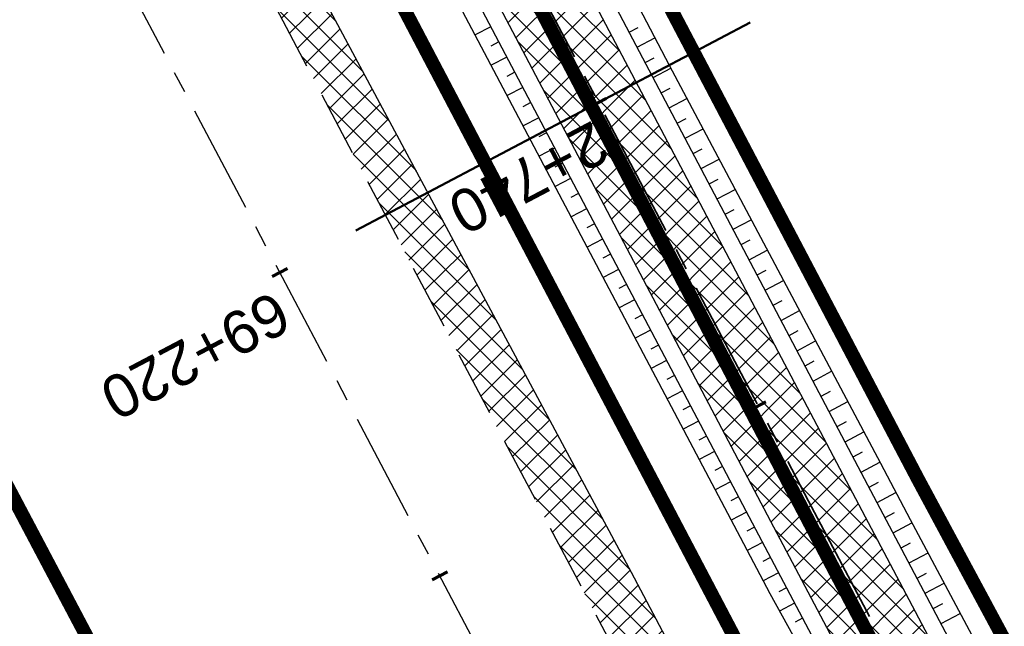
# Model space of a CAD drawing. Header units: metres. Extents: x 7529682 to 7533711, y 5721195 to 5727842.
# Tile 49 of 232: x 7530977 to 7531005, y 5725364 to 5725382. Entities that reach past the tile are written whole.
import ezdxf

# ---------------------------------------------------------------- set-up
doc = ezdxf.new("R2010")
doc.units = ezdxf.units.M
for name, pattern in [('817-dzialki-09-05-04$0$HIDDEN', [0.375, 0.25, -0.125]), ('ACAD_ISO05W100', [33, 24, -3, 0, -3, 0, -3]), ('CENTER', [50.800000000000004, 31.75, -6.35, 6.35, -6.35]), ('CENTER2', [28.575000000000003, 19.05, -3.175, 3.175, -3.175]), ('HIDDEN', [9.524999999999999, 6.35, -3.175])]:
    doc.linetypes.add(name, pattern=pattern)
for name, color, linetype in [('C-DROGI-SYTUACJA', 7, 'Continuous'), ('C-DROGI-SYTUACJA-ETYKIETY', 7, 'Continuous'), ('D-hatch-pobocza', 131, 'Continuous'), ('D-pobocza', 60, 'Continuous'), ('D-rowy', 160, 'Continuous'), ('D-skarpa', 2, 'Continuous'), ('D-skarpa-kreskowanie', 2, 'Continuous')]:
    doc.layers.add(name, color=color, linetype=linetype)
for name, color, linetype, lineweight, true_color in [('D-hatch-ciag-pieszo-rowerowy', 7, 'Continuous', 13, 0xff9f80), ('D-LR-etap-III', 7, '817-dzialki-09-05-04$0$HIDDEN', 50, 0x00008f), ('D-przekroje-pop', 7, 'Continuous', 50, 0x000099)]:
    doc.layers.add(name, color=color, linetype=linetype, lineweight=lineweight, true_color=true_color)
for name, color, linetype, lineweight in [('D-krawędzie', 3, 'Continuous', 30), ('D-obrzeża', 2, 'Continuous', 30), ('D-oś', 10, 'CENTER', 30), ('D-pas-drogowy', 7, 'ACAD_ISO05W100', 50)]:
    doc.layers.add(name, color=color, linetype=linetype, lineweight=lineweight)
doc.layers.add('poprzeczki', color=7, linetype='Continuous', true_color=0x0000c7)
doc.styles.get("Standard").update_dxf_attribs({"font": 'arial.ttf'})
pattern_1 = [(45, (0, 0), (-0.3367596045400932, 0.3367596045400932), []), (135, (0, 0), (-0.3367596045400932, -0.3367596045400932), [])]

# ---------------------------------------------------------------- blocks, each defined once
blk = doc.blocks.new('AeccTickLine')
at = {"color": 0, "linetype": 'ByBlock', "lineweight": -2}
blk.add_line((0, 1), (-3.673819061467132e-16, -1), dxfattribs=at)

msp = doc.modelspace()

# ---------------------------------------------------------------- hatches: boundary and pattern name
at = {"layer": 'D-hatch-ciag-pieszo-rowerowy'}
h = msp.add_hatch(dxfattribs=at)
h.set_pattern_fill('ANSI37', color=256, scale=0.15, style=0)
h.set_pattern_definition(pattern_1)
h.paths.add_polyline_path([(7530966.879462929, 5725432.356719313), (7530965.548938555, 5725432.200093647), (7530999.632559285, 5725367.556271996), (7531003.472406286, 5725360.288630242), (7531004.677325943, 5725360.68387123), (7531000.738279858, 5725368.139266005)])
h.paths.add_polyline_path([(7530965.548938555, 5725432.200093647), (7530964.218414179, 5725432.043467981), (7530998.526838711, 5725366.973277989), (7531002.267486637, 5725359.893389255), (7531003.472406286, 5725360.288630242), (7530999.632559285, 5725367.556271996)])
at = {"layer": 'D-hatch-pobocza'}
h = msp.add_hatch(dxfattribs=at)
h.set_pattern_fill('ANSI37', color=256, scale=0.15, style=0)
h.set_pattern_definition(pattern_1)
h.paths.add_polyline_path([(7531057.009999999, 5725246.72), (7531044.19, 5725271.11), (7531030.969999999, 5725296.42), (7531019.37, 5725318.31), (7531007.54, 5725340.71), (7530994.469999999, 5725365.47), (7530982.58, 5725387.65), (7530971.809999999, 5725408.22), (7530959.96, 5725430.76), (7530944.54, 5725460.14), (7530935.92, 5725477.07), (7530923.099999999, 5725500.31), (7530908, 5725529.49), (7530889.658288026, 5725563.375066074), (7530889.585888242, 5725561.256865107), (7530918.171722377, 5725507.178125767), (7530950.162943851, 5725446.305402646), (7530993.419108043, 5725364.264712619), (7531022.766433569, 5725308.719304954), (7531053.80955549, 5725249.872416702), (7531081.165622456, 5725197.874670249), (7531103.902359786, 5725154.540603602), (7531128.123220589, 5725108.448161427), (7531149.321390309, 5725068.209396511), (7531151.44, 5725067.36), (7531152.004139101, 5725067.286014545), (7531141.2, 5725086.69), (7531129.87, 5725108.78), (7531118.46, 5725130.11), (7531107.389999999, 5725151.39), (7531095.36, 5725174.01), (7531083.61, 5725196.49), (7531071.559999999, 5725218.8)])

# ---------------------------------------------------------------- linework, layer by layer
at = {"layer": 'C-DROGI-SYTUACJA', "color": 10, "linetype": 'CENTER2', "lineweight": 35, "ltscale": 0.2}
msp.add_lwpolyline([(7530894.635661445, 5725580.10218264), (7530904.400482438, 5725561.506014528, -0.1127731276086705), (7530906.681458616, 5725552.894425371), (7530906.772838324, 5725550.233635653, 0.1134663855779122), (7530910.232589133, 5725537.243580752), (7530924.3855969, 5725510.468891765), (7530956.378346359, 5725449.593261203), (7530999.632559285, 5725367.556271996), (7531020.529814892, 5725328.004235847, 0.004066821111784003), (7531022.844591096, 5725323.708047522), (7531022.844591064, 5725323.708047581), (7531032.807949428, 5725305.571049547, -0.004228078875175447), (7531035.213067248, 5725301.103738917), (7531059.943841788, 5725254.222853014, -0.00440054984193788)], format="xyb", dxfattribs=at)
at = {"layer": 'D-krawędzie', "linetype": 'HIDDEN', "ltscale": 0.3, "flags": 128}
msp.add_lwpolyline([(7530572.009999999, 5726166.06), (7530620.380949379, 5726072.761487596), (7530641.555222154, 5726032.007915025), (7530660.960861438, 5725995.070069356), (7530689.128213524, 5725941.540167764), (7530707.335918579, 5725907.031820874), (7530725.255781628, 5725873.092686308), (7530743.969545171, 5725837.653904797), (7530770.526708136, 5725787.119408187), (7530787.864146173, 5725754.266918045), (7530809.897571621, 5725712.541613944), (7530824.739035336, 5725684.389287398), (7530840.856259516, 5725653.693092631), (7530860.675070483, 5725616.154465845), (7530865.283000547, 5725607.394015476), (7530878.050274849, 5725583.079962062), (7530918.171722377, 5725507.178125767), (7530950.162943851, 5725446.305402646), (7530993.419108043, 5725364.264712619), (7531022.766433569, 5725308.719304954), (7531053.80955549, 5725249.872416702), (7531081.165622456, 5725197.874670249), (7531103.902359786, 5725154.540603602), (7531128.123220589, 5725108.448161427), (7531149.3, 5725068.249999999), (7531167.380094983, 5725033.766927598), (7531197.164745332, 5724976.987689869), (7531228.151004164, 5724918.034426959), (7531253.152837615, 5724870.491119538), (7531286.7961686, 5724806.653565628), (7531306.739858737, 5724768.664832), (7531335.094443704, 5724714.652299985), (7531357.3191504, 5724672.438740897), (7531373.644908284, 5724641.454376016), (7531392.161870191, 5724605.998675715), (7531418.480331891, 5724555.852756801), (7531439.726902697, 5724515.582472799), (7531468.399107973, 5724461.077223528), (7531491.782023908, 5724416.527754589), (7531531.990296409, 5724339.832565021), (7531557.226635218, 5724291.658956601), (7531569.851546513, 5724267.577443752), (7531591.375556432, 5724226.547822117), (7531610.003879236, 5724191.103071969), (7531616.882991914, 5724177.998849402), (7531629.984986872, 5724153.025496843), (7531641.006768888, 5724132.021778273), (7531664.906257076, 5724087.616922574), (7531677.64401952, 5724064.785715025), (7531683.112433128, 5724054.988140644), (7531686.752875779, 5724048.180044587), (7531695.447538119, 5724031.696667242), (7531703.748818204, 5724015.917210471), (7531709.214143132, 5724005.513965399), (7531719.388607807, 5723986.14687362), (7531726.295217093, 5723973.000144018), (7531732.740794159, 5723960.735633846), (7531735.13, 5723956.19)], dxfattribs=at)
at = {"layer": 'D-LR-etap-III', "ltscale": 10, "flags": 128}
msp.add_lwpolyline([(7531750.474471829, 5723895.103125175, 0.4, 0.4, 0), (7531750.505, 5723895.13, 0.4, 0.4, 0), (7531682.71, 5724022.92, 0.4, 0.4, 0), (7531619.177023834, 5724147.203692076, 0.4, 0.4, 0), (7531592.308960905, 5724198.48863389, 0.4, 0.4, 0), (7531553.263875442, 5724272.918564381, 0.4, 0.4, 0), (7531504.019999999, 5724366.79, 0.4, 0.4, 0), (7531482.09, 5724407.62, 0.4, 0.4, 0), (7531412.350402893, 5724541.182759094, 0.4, 0.4, 0), (7531388.463669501, 5724586.929768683, 0.4, 0.4, 0), (7531345.12, 5724669.94, 0.4, 0.4, 0), (7531127.66, 5725081.67, 0.4, 0.4, 0), (7531059.253139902, 5725211.040795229, 0.4, 0.4, 0), (7531008.007244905, 5725307.953830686, 0.4, 0.4, 0), (7530964.181635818, 5725390.835555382, 0.4, 0.4, 0), (7530914.557354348, 5725484.683561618, 0.4, 0.4, 0), (7530865.243241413, 5725577.493975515, 0.4, 0.4, 0), (7530840.085257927, 5725624.058651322, 0.4, 0.4, 0), (7530802.559525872, 5725694.924584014, 0.4, 0.4, 0), (7530755.54, 5725787.51, 0.4, 0.4, 0), (7530708.717810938, 5725876.303221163, 0.4, 0.4, 0), (7530695.12, 5725902.09, 0.4, 0.4, 0), (7530642.91397006, 5726001.07839487, 0.4, 0.4, 0), (7530634.934723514, 5726016.146615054, 0.4, 0.4, 0), (7530610.820000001, 5726061.929999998, 0.4, 0.4, 0), (7530610.820000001, 5726061.929999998, 0.4, 0.4, 0), (7530607.21, 5726063.51, 0.4, 0.4, 0), (7530597.42, 5726080.68, 0.4, 0.4, 0), (7530591.16, 5726088.44, 0.4, 0.4, 0), (7530581.28, 5726107.21, 0.4, 0.4, 0), (7530571.29, 5726130.56, 0.4, 0.4, 0), (7530549.554994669, 5726171.527317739, 0.4, 0.4, 0), (7530531.014309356, 5726206.473807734, 0.4, 0.4, 0), (7530516.461208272, 5726236.016618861, 0.4, 0.4, 0), (7530500.798929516, 5726266.141265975, 0.4, 0.4, 0), (7530491.349999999, 5726283.94, 0.4, 0.4, 0), (7530482.4, 5726303.41, 0.4, 0.4, 0), (7530482.4, 5726303.41, 0.4, 0.4, 0), (7530450.41, 5726357.28, 0.4, 0.4, 0), (7530397.759396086, 5726458.499907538, 0.4, 0.4, 0), (7530334.707815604, 5726583.664702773, 0.4, 0.4, 0), (7530303.939274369, 5726645.167943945, 0.4, 0.4, 0), (7530300.509779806, 5726651.777515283, 0.4, 0.4, 0), (7530289.213532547, 5726671.966724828, 0.4, 0.4, 0), (7530281.54, 5726685.57, 0.4, 0.4, 0), (7530261.37085633, 5726724.163374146, 0.4, 0.4, 0), (7530254.03, 5726738.21, 0.4, 0.4, 0), (7530197.219999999, 5726845.06, 0.4, 0.4, 0), (7530194.71, 5726849.15, 0.4, 0.4, 0), (7530195.92, 5726850.75, 0.4, 0.4, 0), (7530170.546669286, 5726892.961489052, 0.4, 0.4, 0), (7530143.174718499, 5726945.065838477, 0.4, 0.4, 0), (7530105.059999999, 5727018.32, 0.4, 0.4, 0), (7530100.059999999, 5727027.16, 0.4, 0.4, 0), (7530062.318670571, 5727099.625398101, 0.4, 0.4, 0), (7530015.378537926, 5727189.420463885, 0.4, 0.4, 0), (7529983.207960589, 5727250.206596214, 0.4, 0.4, 0), (7529953.284293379, 5727306.74720398, 0.4, 0.4, 0), (7529900.67053443, 5727406.15903814, 0.4, 0.4, 0), (7529890.630239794, 5727425.131178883, 0.4, 0.4, 0), (7529875.155383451, 5727454.426350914, 0.4, 0.4, 0), (7529857.560096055, 5727487.787346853, 0.4, 0.4, 0), (7529835.194401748, 5727530.19312405, 0.4, 0.4, 0), (7529811.740544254, 5727574.662079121, 0.4, 0.4, 0), (7529792.101859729, 5727611.922638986, 0.4, 0.4, 0), (7529768.066117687, 5727657.469613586, 0.4, 0.4, 0), (7529755.210566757, 5727682.131373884, 0.4, 0.4, 0), (7529753.309999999, 5727681.13, 0.4, 0.4, 0), (7529739.21, 5727707.77, 0.4, 0.4, 0), (7529735.394745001, 5727711.251990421, 0.4, 0.4, 0), (7529725.42, 5727730.2, 0.4, 0.4, 0), (7529723.55, 5727729.88, 0.4, 0.4, 0), (7529695.566668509, 5727782.932080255, 0.4, 0.4, 0), (7529717.67971874, 5727794.024357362, 0.4, 0.4, 0), (7529736.274870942, 5727758.647400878, 0.4, 0.4, 0), (7529736.274870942, 5727758.647400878, 0.4, 0.4, 0), (7529744.511003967, 5727750.406106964, 0.4, 0.4, 0), (7529744.511003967, 5727750.406106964, 0.4, 0.4, 0), (7529750.282568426, 5727738.549848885, 0.4, 0.4, 0), (7529777.108510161, 5727687.569424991, 0.4, 0.4, 0), (7529796.51537536, 5727651.329932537, 0.4, 0.4, 0), (7529814.937945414, 5727616.793170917, 0.4, 0.4, 0), (7529839.006722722, 5727572.303976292, 0.4, 0.4, 0), (7529860.617626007, 5727532.509108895, 0.4, 0.4, 0), (7529882.348967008, 5727491.504261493, 0.4, 0.4, 0), (7529904.865139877, 5727449.096370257, 0.4, 0.4, 0), (7529920.747384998, 5727418.884773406, 0.4, 0.4, 0), (7529946.676504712, 5727368.547487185, 0.4, 0.4, 0), (7529972.024701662, 5727320.573310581, 0.4, 0.4, 0), (7529987.740014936, 5727290.153392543, 0.4, 0.4, 0), (7529996.497385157, 5727273.661630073, 0.4, 0.4, 0), (7530017.541471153, 5727234.202689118, 0.4, 0.4, 0), (7530033.053657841, 5727204.864166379, 0.4, 0.4, 0), (7530051.622983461, 5727170.222745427, 0.4, 0.4, 0), (7530069.276612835, 5727137.015751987, 0.4, 0.4, 0), (7530089.385386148, 5727097.533639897, 0.4, 0.4, 0), (7530109.712512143, 5727060.746615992, 0.4, 0.4, 0), (7530136.769722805, 5727011.640131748, 0.4, 0.4, 0), (7530162.446686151, 5726962.743777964, 0.4, 0.4, 0), (7530187.674104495, 5726916.992101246, 0.4, 0.4, 0), (7530207.820739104, 5726879.335323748, 0.4, 0.4, 0), (7530230.625609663, 5726834.518686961, 0.4, 0.4, 0), (7530262.288093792, 5726776.61832811, 0.4, 0.4, 0), (7530277.509672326, 5726760.213143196, 0.4, 0.4, 0), (7530286.036865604, 5726744.106684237, 0.4, 0.4, 0), (7530288.097472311, 5726735.884066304, 0.4, 0.4, 0), (7530290.393870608, 5726725.046963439, 0.4, 0.4, 0), (7530296.17664807, 5726713.582980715, 0.4, 0.4, 0), (7530302.726195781, 5726701.18226779, 0.4, 0.4, 0), (7530325.685047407, 5726657.466383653, 0.4, 0.4, 0), (7530343.243978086, 5726623.648592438, 0.4, 0.4, 0), (7530360.229820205, 5726591.746871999, 0.4, 0.4, 0), (7530383.20855044, 5726548.059469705, 0.4, 0.4, 0), (7530406.017875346, 5726503.605514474, 0.4, 0.4, 0), (7530427.464919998, 5726462.620289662, 0.4, 0.4, 0), (7530447.9278544, 5726424.388014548, 0.4, 0.4, 0), (7530471.126878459, 5726379.920667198, 0.4, 0.4, 0), (7530490.501003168, 5726343.033350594, 0.4, 0.4, 0), (7530509.499458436, 5726306.733076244, 0.4, 0.4, 0), (7530529.890269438, 5726267.244072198, 0.4, 0.4, 0), (7530543.852446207, 5726238.990319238, 0.4, 0.4, 0), (7530554.808897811, 5726218.943990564, 0.4, 0.4, 0), (7530559.027108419, 5726212.223286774, 0.4, 0.4, 0), (7530563.060988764, 5726206.409670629, 0.4, 0.4, 0), (7530566.93354971, 5726200.463543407, 0.4, 0.4, 0), (7530569.771022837, 5726194.901501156, 0.4, 0.4, 0), (7530571.47319415, 5726191.282350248, 0.4, 0.4, 0), (7530572.839142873, 5726188.024533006, 0.4, 0.4, 0), (7530575.295071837, 5726182.034664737, 0.4, 0.4, 0), (7530579.736851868, 5726173.306070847, 0.4, 0.4, 0), (7530583.3, 5726167.41, 0.4, 0.4, 0), (7530593.4, 5726163.33, 0.4, 0.4, 0), (7530598.618375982, 5726155.264489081, 0.4, 0.4, 0), (7530608.258304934, 5726140.497132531, 0.4, 0.4, 0), (7530603.269999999, 5726136.83, 0.4, 0.4, 0), (7530606.53, 5726131.84, 0.4, 0.4, 0), (7530604.239057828, 5726124.21679044, 0.4, 0.4, 0), (7530605.847136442, 5726121.630127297, 0.4, 0.4, 0), (7530608.971611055, 5726116.164124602, 0.4, 0.4, 0), (7530618.114293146, 5726097.791111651, 0.4, 0.4, 0), (7530651.213125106, 5726034.959524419, 0.4, 0.4, 0), (7530670.243741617, 5725998.61095082, 0.4, 0.4, 0), (7530698.075474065, 5725945.952624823, 0.4, 0.4, 0), (7530716.505955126, 5725911.3051464, 0.4, 0.4, 0), (7530735.223454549, 5725875.667401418, 0.4, 0.4, 0), (7530752.504235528, 5725842.154920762, 0.4, 0.4, 0), (7530778.310652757, 5725793.501254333, 0.4, 0.4, 0), (7530797.499961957, 5725756.381811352, 0.4, 0.4, 0), (7530812.518974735, 5725728.28874362, 0.4, 0.4, 0), (7530820.039295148, 5725713.160404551, 0.4, 0.4, 0), (7530822.422446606, 5725710.193574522, 0.4, 0.4, 0), (7530833.154893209, 5725688.800634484, 0.4, 0.4, 0), (7530849.629354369, 5725656.158601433, 0.4, 0.4, 0), (7530867.98290276, 5725621.963939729, 0.4, 0.4, 0), (7530872.629809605, 5725612.88760475, 0.4, 0.4, 0), (7530880.354488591, 5725597.594500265, 0.4, 0.4, 0), (7530883.839446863, 5725593.389159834, 0.4, 0.4, 0), (7530891.782113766, 5725587.763349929, 0.4, 0.4, 0), (7530895.038670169, 5725584.280746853, 0.4, 0.4, 0), (7530897.033644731, 5725580.941110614, 0.4, 0.4, 0), (7530900.951646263, 5725579.945856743, 0.4, 0.4, 0), (7530904.80970798, 5725571.977328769, 0.4, 0.4, 0), (7530903.682362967, 5725568.566434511, 0.4, 0.4, 0), (7530908.900614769, 5725558.844845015, 0.4, 0.4, 0), (7530910.252030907, 5725545.671606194, 0.4, 0.4, 0), (7530912.872986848, 5725538.645543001, 0.4, 0.4, 0), (7530945.278171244, 5725478.464284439, 0.4, 0.4, 0), (7530959.692318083, 5725450.24628822, 0.4, 0.4, 0), (7531002.82670893, 5725368.192370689, 0.4, 0.4, 0), (7531044.703532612, 5725290.314293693, 0.4, 0.4, 0), (7531064.098839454, 5725253.212562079, 0.4, 0.4, 0), (7531083.010253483, 5725216.677517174, 0.4, 0.4, 0), (7531113.013137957, 5725158.465613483, 0.4, 0.4, 0), (7531137.364304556, 5725113.07076138, 0.4, 0.4, 0), (7531150.830830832, 5725086.711759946, 0.4, 0.4, 0), (7531159.745663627, 5725076.640848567, 0.4, 0.4, 0), (7531166.309999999, 5725074.58, 0.4, 0.4, 0), (7531172.29, 5725062.58, 0.4, 0.4, 0), (7531170.589828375, 5725055.605912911, 0.4, 0.4, 0), (7531173.732823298, 5725044.080706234, 0.4, 0.4, 0), (7531215.342008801, 5724964.859648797, 0.4, 0.4, 0), (7531238.054496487, 5724921.684649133, 0.4, 0.4, 0), (7531262.389821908, 5724875.282876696, 0.4, 0.4, 0), (7531295.587160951, 5724811.265731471, 0.4, 0.4, 0), (7531348.487908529, 5724712.362812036, 0.4, 0.4, 0), (7531363.740817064, 5724682.68394264, 0.4, 0.4, 0), (7531366.986905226, 5724675.865317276, 0.4, 0.4, 0), (7531382.541261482, 5724646.110625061, 0.4, 0.4, 0), (7531401.299165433, 5724610.874551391, 0.4, 0.4, 0), (7531428.964837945, 5724558.862274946, 0.4, 0.4, 0), (7531449.111202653, 5724520.397801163, 0.4, 0.4, 0), (7531477.292992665, 5724465.831467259, 0.4, 0.4, 0), (7531500.996290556, 5724421.112506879, 0.4, 0.4, 0), (7531512.121834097, 5724400.549045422, 0.4, 0.4, 0), (7531513.78163794, 5724396.757451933, 0.4, 0.4, 0), (7531526.32, 5724379.39, 0.4, 0.4, 0), (7531566.783642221, 5724302.73628205, 0.4, 0.4, 0), (7531578.579156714, 5724282.774819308, 0.4, 0.4, 0), (7531584.232619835, 5724273.111246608, 0.4, 0.4, 0), (7531590.109283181, 5724263.508189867, 0.4, 0.4, 0), (7531593.027899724, 5724258.771479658, 0.4, 0.4, 0), (7531595.711841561, 5724254.226824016, 0.4, 0.4, 0), (7531601.659976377, 5724243.898197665, 0.4, 0.4, 0), (7531606.097733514, 5724235.986407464, 0.4, 0.4, 0), (7531609.382207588, 5724230.799061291, 0.4, 0.4, 0), (7531611.580260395, 5724227.671180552, 0.4, 0.4, 0), (7531612.707802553, 5724225.86410867, 0.4, 0.4, 0), (7531618.665224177, 5724214.480919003, 0.4, 0.4, 0), (7531619.885522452, 5724212.333950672, 0.4, 0.4, 0), (7531620.931818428, 5724210.787064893, 0.4, 0.4, 0), (7531623.518605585, 5724207.111542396, 0.4, 0.4, 0), (7531626.143926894, 5724203.61306897, 0.4, 0.4, 0), (7531632.022984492, 5724196.485954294, 0.4, 0.4, 0), (7531653.949089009, 5724152.617641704, 0.4, 0.4, 0), (7531656.750690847, 5724143.103797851, 0.4, 0.4, 0), (7531659.61440691, 5724133.254504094, 0.4, 0.4, 0), (7531661.627147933, 5724128.646047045, 0.4, 0.4, 0.01093811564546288), (7531674.314987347, 5724101.43546424, 0.4, 0.4, 0), (7531685.137626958, 5724081.408252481, 0.4, 0.4, 0), (7531692.159945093, 5724066.277333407, 0.4, 0.4, 0), (7531699.662164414, 5724051.388120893, 0.4, 0.4, 0), (7531704.480624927, 5724040.808561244, 0.4, 0.4, 0), (7531704.480624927, 5724040.808561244, 0.4, 0.4, 0), (7531704.401251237, 5724037.368913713, 0.4, 0.4, 0), (7531720.383609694, 5724003.441317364, 0.4, 0.4, 0), (7531728.79890528, 5723986.206298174, 0.4, 0.4, 0), (7531733.237926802, 5723977.192631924, 0.4, 0.4, 0), (7531736.750027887, 5723969.505210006, 0.4, 0.4, 0), (7531737.336143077, 5723968.518916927, 0.4, 0.4, 0), (7531738.285051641, 5723967.699360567, 0.4, 0.4, 0), (7531742.180915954, 5723962.346428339, 0.4, 0.4, 0), (7531744.286141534, 5723958.615526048, 0.4, 0.4, 0), (7531755.393260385, 5723944.192617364, 0.4, 0.4, 0), (7531758.69, 5723936.76, 0.4, 0.4, 0), (7531780.08, 5723929.25, 0.4, 0.4, 0), (7531792.611989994, 5723906.337708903, 0.4, 0.4, 0), (7531792.611989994, 5723906.337708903, 0.4, 0.4, 0), (7531756.962094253, 5723883.055323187, 0.4, 0.4, 0), (7531750.46, 5723895.130000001, 0.4, 0.4, 0), (7531750.46, 5723895.130000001, 0, 0, 0)], format="xyseb", dxfattribs=at)
at = {"layer": 'D-obrzeża'}
for points in [[(7531061.054571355, 5725254.796351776), (7531036.313724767, 5725301.696330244, 0.00422807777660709), (7531033.908607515, 5725306.163639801), (7531023.945058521, 5725324.300984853, -0.004066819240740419), (7531021.630283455, 5725328.597171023), (7531000.738279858, 5725368.139266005), (7530957.484457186, 5725450.175515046), (7530925.491402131, 5725511.051727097), (7530911.471989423, 5725537.573680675, -0.1134663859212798), (7530908.012238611, 5725550.563735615), (7530907.842509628, 5725555.505895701, 0.1127731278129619), (7530906.702021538, 5725559.81169029), (7530903.597432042, 5725565.724084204, -0.1193449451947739), (7530903.024418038, 5725568.006637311), (7530902.989962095, 5725572.112457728)], [(7530898.536909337, 5725569.983891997), (7530903.161020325, 5725561.177714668, -0.1127731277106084), (7530905.441996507, 5725552.566125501), (7530905.533438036, 5725549.903535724, 0.1134663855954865), (7530908.993188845, 5725536.913480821), (7530923.27979167, 5725509.886056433), (7530955.272235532, 5725449.011007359), (7530998.526838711, 5725366.973277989), (7531019.429347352, 5725327.411298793, 0.004066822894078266), (7531021.744124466, 5725323.115108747), (7531031.707290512, 5725304.978460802, -0.004228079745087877), (7531034.112408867, 5725300.511149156), (7531058.833112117, 5725253.649354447, -0.004400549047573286)]]:
    msp.add_lwpolyline(points, format="xyb", dxfattribs=at)
at = {"layer": 'D-oś', "ltscale": 0.1}
msp.add_lwpolyline([(7531488.682972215, 5724414.901138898), (7531465.30154836, 5724459.447768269), (7531436.630334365, 5724513.951133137), (7531415.382990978, 5724554.222881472), (7531389.061122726, 5724604.375291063), (7531370.54547166, 5724639.828481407), (7531354.22214964, 5724670.808223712), (7531331.99647235, 5724713.023626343), (7531303.640952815, 5724767.037938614), (7531283.698553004, 5724805.024214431), (7531250.055061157, 5724868.862076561), (7531225.052886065, 5724916.406033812), (7531194.065303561, 5724975.361817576), (7531164.280332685, 5725032.141666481), (7531146.201824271, 5725066.621712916), (7531125.025790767, 5725106.818458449), (7531100.803065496, 5725152.914450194), (7531078.067230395, 5725196.24679728), (7531050.712974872, 5725248.241100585), (7531019.671816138, 5725307.084268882), (7530990.323090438, 5725362.632329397), (7530947.065833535, 5725444.675091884), (7530915.075467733, 5725505.546186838), (7530874.953735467, 5725581.448561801)], dxfattribs=at)
at = {"layer": 'D-pas-drogowy', "ltscale": 0.2, "flags": 128}
msp.add_lwpolyline([(7531633.018560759, 5724182.834272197, 0.4, 0.4, 0), (7531617.558899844, 5724211.608162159, 0.4, 0.4, 0), (7531566.783642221, 5724302.73628205, 0.4, 0.4, 0), (7531538.419082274, 5724356.469679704, 0.4, 0.4, 0), (7531526.32, 5724379.39, 0.4, 0.4, 0), (7531516.102085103, 5724393.607319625, 0.4, 0.4, 0.001485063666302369), (7531513.78037409, 5724396.837773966, 0.4, 0.4, 0), (7531501.87, 5724413.41, 0.4, 0.4, 0), (7531474.926107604, 5724464.507896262, 0.4, 0.4, 0), (7531446.200436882, 5724518.992313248, 0.4, 0.4, 0), (7531424.962185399, 5724559.262257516, 0.4, 0.4, 0), (7531398.444460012, 5724609.565801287, 0.4, 0.4, 0), (7531379.647455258, 5724645.216004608, 0.4, 0.4, 0), (7531365.23, 5724672.56, 0.4, 0.4, 0), (7531341.305752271, 5724717.915356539, 0.4, 0.4, 0), (7531312.899996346, 5724771.788898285, 0.4, 0.4, 0), (7531292.590923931, 5724810.306502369, 0.4, 0.4, 0), (7531259.391619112, 5724873.271351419, 0.4, 0.4, 0), (7531233.740401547, 5724921.922582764, 0.4, 0.4, 0), (7531203.072738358, 5724980.092044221, 0.4, 0.4, 0), (7531173.471398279, 5725036.225177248, 0.4, 0.4, 0), (7531168.269999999, 5725046.09, 0.4, 0.4, 0), (7531172.29, 5725062.58, 0.4, 0.4, 0), (7531166.309999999, 5725074.58, 0.4, 0.4, 0), (7531150.32, 5725079.6, 0.4, 0.4, 0), (7531141.5, 5725096.43, 0.4, 0.4, 0), (7531109.311735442, 5725157.814415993, 0.4, 0.4, 0), (7531086.641300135, 5725201.047918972, 0.4, 0.4, 0), (7531059.198258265, 5725253.383662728, 0.4, 0.4, 0), (7531028.206828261, 5725312.48946212, 0.4, 0.4, 0), (7530999.104694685, 5725367.990143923, 0.4, 0.4, 0), (7530956.247527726, 5725449.724815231, 0.4, 0.4, 0), (7530924.397774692, 5725510.463768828, 0.4, 0.4, 0), (7530897.509999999, 5725561.74, 0.4, 0.4, 0), (7530894.46, 5725566.14, 0.4, 0.4, 0), (7530892.16, 5725570.49, 0.4, 0.4, 0), (7530869.362688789, 5725613.307018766, 0.4, 0.4, 0), (7530861.693971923, 5725627.704613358, 0.4, 0.4, 0), (7530852.74, 5725644.52, 0.4, 0.4, 0), (7530831.509999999, 5725684.2, 0.4, 0.4, 0), (7530811.13, 5725722.52, 0.4, 0.4, 0), (7530792.3476413, 5725757.940652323, 0.4, 0.4, 0), (7530768.03, 5725803.8, 0.4, 0.4, 0), (7530748.768542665, 5725840.178507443, 0.4, 0.4, 0), (7530727.7, 5725879.97, 0.4, 0.4, 0), (7530712.0981582, 5725909.54523909, 0.4, 0.4, 0), (7530693.644105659, 5725944.645156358, 0.4, 0.4, 0), (7530665.702224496, 5725997.538976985, 0.4, 0.4, 0), (7530641.759999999, 5726042.88, 0.4, 0.4, 0), (7530616.5, 5726091.48, 0.4, 0.4, 0), (7530604.628439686, 5726114.319880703, 0.4, 0.4, -0.007762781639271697), (7530602.5, 5726118.43, 0.4, 0.4, 0), (7530603.992037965, 5726123.394821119, 0.4, 0.4, 0), (7530606.53, 5726131.84, 0.4, 0.4, 0), (7530603.269999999, 5726136.83, 0.4, 0.4, 0), (7530593.775620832, 5726151.368713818, 0.4, 0.4, 0), (7530590.202637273, 5726156.84001263, 0.4, 0.4, 0), (7530583.3, 5726167.41, 0.4, 0.4, 0), (7530580.578343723, 5726170.427567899, 0.4, 0.4, 0), (7530575.849999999, 5726175.67, 0.4, 0.4, 0), (7530569.009999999, 5726186.66, 0.4, 0.4, 0), (7530562.555322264, 5726199.189409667, 0.4, 0.4, 0), (7530555.67, 5726211.39, 0.4, 0.4, 0), (7530548.29, 5726224.23, 0.4, 0.4, 0), (7530540.58, 5726237.71, 0.4, 0.4, 0), (7530532.679999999, 5726252.65, 0.4, 0.4, 0), (7530524.059999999, 5726269.35, 0.4, 0.4, 0), (7530502.82, 5726309.91, 0.4, 0.4, 0), (7530488.83, 5726336.63, 0.4, 0.4, 0), (7530466.03, 5726380.16, 0.4, 0.4, 0), (7530438.469999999, 5726432.77, 0.4, 0.4, 0), (7530424.53, 5726459.09, 0.4, 0.4, 0), (7530401.63, 5726502.97, 0.4, 0.4, 0), (7530383.38, 5726538.06, 0.4, 0.4, 0), (7530353.969999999, 5726593.52, 0.4, 0.4, 0), (7530338.469999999, 5726622.74, 0.4, 0.4, 0), (7530322.009999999, 5726653.88, 0.4, 0.4, 0), (7530297.54, 5726700.33, 0.4, 0.4, 0), (7530287.38, 5726719.6, 0.4, 0.4, 0), (7530285.94993921, 5726722.315508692, 0.4, 0.4, 0), (7530280.259999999, 5726733.12, 0.4, 0.4, 0), (7530266.73, 5726758.74, 0.4, 0.4, 0), (7530260.42, 5726770.47, 0.4, 0.4, 0), (7530253.25, 5726783.82, 0.4, 0.4, 0), (7530244.95, 5726799.33, 0.4, 0.4, 0), (7530239.389999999, 5726808.49, 0.4, 0.4, 0), (7530238.29, 5726807.9, 0.4, 0.4, 0), (7530218.11, 5726850.67, 0.4, 0.4, 0), (7530175.906646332, 5726928.168028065, 0.4, 0.4, 0), (7530096.679999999, 5727076.15, 0.4, 0.4, 0), (7530094.679999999, 5727079.89, 0.4, 0.4, 0), (7530064.59693469, 5727135.522637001, 0.4, 0.4, 0), (7530046.730970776, 5727168.8921561, 0.4, 0.4, 0), (7530025.803045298, 5727208.461374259, 0.4, 0.4, 0), (7530012.846501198, 5727232.979315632, 0.4, 0.4, 0), (7529994.15, 5727268.45, 0.4, 0.4, 0), (7529981.670868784, 5727291.93018666, 0.4, 0.4, 0), (7529949.889999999, 5727351.73, 0.4, 0.4, 0), (7529924.75, 5727399.03, 0.4, 0.4, 0), (7529915.515824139, 5727417.099754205, 0.4, 0.4, 0), (7529885.83, 5727475.19, 0.4, 0.4, 0), (7529862.559999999, 5727519.97, 0.4, 0.4, 0), (7529852.984923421, 5727538.191086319, 0.4, 0.4, 0), (7529836.513084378, 5727569.51130111, 0.4, 0.4, 0), (7529815.36890814, 5727609.140983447, 0.4, 0.4, 0), (7529792.795203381, 5727651.247499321, 0.4, 0.4, 0), (7529774.199114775, 5727685.858348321, 0.4, 0.4, 0), (7529746.966026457, 5727736.059440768, 0.4, 0.4, 0), (7529733.92, 5727757.62, 0.4, 0.4, 0), (7529708.607472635, 5727806.388536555, 0.4, 0.4, 0), (7529688.491967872, 5727796.344621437, 0.4, 0.4, 0), (7529723.55, 5727729.88, 0.4, 0.4, 0), (7529725.42, 5727730.2, 0.4, 0.4, 0), (7529735.38, 5727711.28, 0.4, 0.4, 0), (7529739.21, 5727707.77, 0.4, 0.4, 0), (7529753.309999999, 5727681.13, 0.4, 0.4, 0), (7529755.178396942, 5727682.114424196, 0.4, 0.4, 0), (7529792.101859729, 5727611.922638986, 0.4, 0.4, 0), (7529811.740544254, 5727574.662079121, 0.4, 0.4, 0), (7529835.194401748, 5727530.19312405, 0.4, 0.4, 0), (7529857.560096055, 5727487.787346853, 0.4, 0.4, 0), (7529875.155383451, 5727454.426350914, 0.4, 0.4, 0), (7529890.630239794, 5727425.131178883, 0.4, 0.4, 0), (7529900.67053443, 5727406.15903814, 0.4, 0.4, 0), (7529953.284293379, 5727306.74720398, 0.4, 0.4, 0), (7529983.207960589, 5727250.206596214, 0.4, 0.4, 0), (7530015.378537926, 5727189.420463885, 0.4, 0.4, 0), (7530062.318670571, 5727099.625398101, 0.4, 0.4, 0), (7530100.059999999, 5727027.16, 0.4, 0.4, 0), (7530105.059999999, 5727018.32, 0.4, 0.4, 0), (7530143.174718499, 5726945.065838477, 0.4, 0.4, 0), (7530170.546669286, 5726892.961489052, 0.4, 0.4, 0), (7530195.92, 5726850.75, 0.4, 0.4, 0), (7530194.71, 5726849.15, 0.4, 0.4, 0), (7530197.219999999, 5726845.06, 0.4, 0.4, 0), (7530254.03, 5726738.21, 0.4, 0.4, 0), (7530261.37085633, 5726724.163374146, 0.4, 0.4, 0), (7530281.54, 5726685.57, 0.4, 0.4, 0), (7530289.213532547, 5726671.966724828, 0.4, 0.4, 0), (7530300.509779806, 5726651.777515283, 0.4, 0.4, 0), (7530303.939274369, 5726645.167943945, 0.4, 0.4, 0), (7530334.707815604, 5726583.664702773, 0.4, 0.4, 0), (7530397.759396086, 5726458.499907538, 0.4, 0.4, 0), (7530450.41, 5726357.28, 0.4, 0.4, 0), (7530482.4, 5726303.41, 0.4, 0.4, 0), (7530483.687990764, 5726301.003383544, 0.4, 0.4, 0), (7530491.349999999, 5726283.94, 0.4, 0.4, 0), (7530512.67, 5726243.78, 0.4, 0.4, 0), (7530529.429999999, 5726209.46, 0.4, 0.4, 0), (7530571.29, 5726130.56, 0.4, 0.4, 0), (7530581.28, 5726107.21, 0.4, 0.4, 0), (7530591.16, 5726088.44, 0.4, 0.4, 0), (7530597.42, 5726080.68, 0.4, 0.4, 0), (7530607.21, 5726063.51, 0.4, 0.4, 0), (7530610.820000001, 5726061.929999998, 0.4, 0.4, 0), (7530634.934723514, 5726016.146615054, 0.4, 0.4, 0), (7530642.91397006, 5726001.07839487, 0.4, 0.4, 0), (7530695.12, 5725902.09, 0.4, 0.4, 0), (7530708.717810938, 5725876.303221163, 0.4, 0.4, 0), (7530755.54, 5725787.51, 0.4, 0.4, 0), (7530802.559525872, 5725694.924584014, 0.4, 0.4, 0), (7530840.085257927, 5725624.058651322, 0.4, 0.4, 0), (7530865.243241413, 5725577.493975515, 0.4, 0.4, 0), (7530914.557354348, 5725484.683561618, 0.4, 0.4, 0), (7530964.181635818, 5725390.835555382, 0.4, 0.4, 0), (7531008.007244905, 5725307.953830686, 0.4, 0.4, 0), (7531059.253139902, 5725211.040795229, 0.4, 0.4, 0), (7531127.66, 5725081.67, 0.4, 0.4, 0), (7531345.12, 5724669.94, 0.4, 0.4, 0), (7531388.463669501, 5724586.929768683, 0.4, 0.4, 0), (7531412.350402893, 5724541.182759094, 0.4, 0.4, 0), (7531482.09, 5724407.62, 0.4, 0.4, 0), (7531504.019999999, 5724366.79, 0.4, 0.4, 0), (7531519.374444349, 5724337.520497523, 0.4, 0.4, 0), (7531563.748815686, 5724252.931583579, 0.4, 0.4, 0), (7531602.175111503, 5724179.681224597, 0.4, 0.4, 0), (7531619.177023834, 5724147.203692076, 0.4, 0.4, 0), (7531625.038493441, 5724135.63500206, 0.4, 0.4, 0), (7531656.796442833, 5724073.31633882, 0.4, 0.4, 0), (7531675.12, 5724037.36, 0.4, 0.4, 0), (7531682.71, 5724022.92, 0.4, 0.4, 0), (7531705.565196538, 5723979.810545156, 0.4, 0.4, 0), (7531736.605941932, 5723921.261514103, 0.4, 0.4, 0), (7531750.46, 5723895.130000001, 0.4, 0.4, 0), (7531740.769999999, 5723886.56, 0.4, 0.4, 0), (7531732.86, 5723885, 0.4, 0.4, 0), (7531722.179999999, 5723887.77, 0.4, 0.4, 0), (7531729.87, 5723862.17, 0.4, 0.4, 0), (7531742.92, 5723861.93, 0.4, 0.4, 0), (7531763.71, 5723859.52, 0.4, 0.4, 0), (7531768.42, 5723854.12, 0.4, 0.4, 0), (7531787.42, 5723817.97, 0.4, 0.4, 0), (7531795.57, 5723809.82, 0.4, 0.4, 0), (7531816.346897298, 5723819.850397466, 0.4, 0.4, 0), (7531816.346897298, 5723819.850397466, 0.4, 0.4, 0), (7531805.059999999, 5723843.23, 0.4, 0.4, 0), (7531803.61, 5723886.23, 0.4, 0.4, 0), (7531803.61, 5723886.23, 0.4, 0.4, 0), (7531780.08, 5723929.25, 0.4, 0.4, 0), (7531758.69, 5723936.76, 0.4, 0.4, 0), (7531749.3590272, 5723946.412126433, 0.4, 0.4, 0), (7531742.71, 5723953.29, 0.4, 0.4, 0), (7531735.177368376, 5723967.877529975, 0.4, 0.4, 0), (7531722.37, 5723992.68, 0.4, 0.4, 0), (7531705.041669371, 5724030.885563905, 0.4, 0.4, 0), (7531699.469999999, 5724043.17, 0.4, 0.4, 0), (7531692.69, 5724058.11, 0.4, 0.4, 0), (7531679.672010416, 5724084.016803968, 0.4, 0.4, 0), (7531674.55, 5724094.21, 0.4, 0.4, 0), (7531666.633166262, 5724114.002855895, 0.4, 0.4, 0), (7531649, 5724153.82, 0.4, 0.4, 0), (7531641.49, 5724149.34, 0.4, 0.4, 0), (7531626.04, 5724179.34, 0.4, 0.4, 0), (7531633.03, 5724182.84, 0, 0, 0)], format="xyseb", dxfattribs=at)
at = {"layer": 'D-pobocza'}
for points in [[(7530898.085477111, 5725569.768106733), (7530902.718339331, 5725560.945263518, -0.1127731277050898), (7530904.942291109, 5725552.54896408), (7530905.03767792, 5725549.771495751, 0.1134663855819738), (7530908.49742873, 5725536.78144085), (7530922.837469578, 5725509.652922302), (7530954.829791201, 5725448.778105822), (7530998.084550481, 5725366.740080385), (7531018.989160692, 5725327.174123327, 0.004066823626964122), (7531021.303938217, 5725322.877932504), (7531031.267026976, 5725304.74142525, -0.004228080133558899), (7531033.672145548, 5725300.274113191), (7531058.388820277, 5725253.419954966, -0.004400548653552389)], [(7531158.230593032, 5725075.999457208, 0.06860366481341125), (7531155.843939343, 5725079.32943972), (7531152.679666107, 5725082.666348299, -0.07520123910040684), (7531147.548440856, 5725090.027901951), (7531137.930676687, 5725109.508145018, 0.008928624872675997), (7531133.017012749, 5725119.028381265), (7531111.671163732, 5725158.634392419), (7531088.932509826, 5725201.97211209), (7531075.530910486, 5725227.445546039, -0.004122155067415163), (7531073.263999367, 5725231.84202148), (7531063.921480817, 5725250.33371218, 0.004400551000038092), (7531061.498863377, 5725255.025750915), (7531036.753990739, 5725301.933361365, 0.00422807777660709), (7531034.348873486, 5725306.400670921), (7531024.385244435, 5725324.538161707, -0.004066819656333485), (7531022.070469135, 5725328.834348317), (7531001.180368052, 5725368.372842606), (7530957.926901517, 5725450.408416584), (7530925.933724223, 5725511.284861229), (7530911.967749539, 5725537.705720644, -0.1134663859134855), (7530908.507998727, 5725550.695775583), (7530908.342215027, 5725555.523057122, 0.1127731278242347), (7530907.144702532, 5725560.04414144), (7530903.026881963, 5725567.886137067)]]:
    msp.add_lwpolyline(points, format="xyb", dxfattribs=at)
msp.add_lwpolyline([(7531149.321390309, 5725068.209396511), (7531151.44, 5725067.36), (7531152.004139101, 5725067.286014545), (7531141.2, 5725086.69), (7531129.87, 5725108.78), (7531118.46, 5725130.11), (7531107.389999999, 5725151.39), (7531095.36, 5725174.01), (7531083.61, 5725196.49), (7531071.559999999, 5725218.8), (7531057.009999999, 5725246.72), (7531044.19, 5725271.11), (7531030.969999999, 5725296.42), (7531019.37, 5725318.31), (7531007.54, 5725340.71), (7530994.469999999, 5725365.47), (7530982.58, 5725387.65), (7530971.809999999, 5725408.22), (7530959.96, 5725430.76), (7530944.54, 5725460.14), (7530935.92, 5725477.07), (7530923.099999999, 5725500.31), (7530908, 5725529.49), (7530889.658288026, 5725563.375066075)], dxfattribs=at)
at = {"layer": 'D-przekroje-pop', "extrusion": (0.4663952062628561, -0.8845764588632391, 0), "elevation": -1552116.37076232}
msp.add_lwpolyline([(9332033.969007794, 0), (9332028.969007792, 0), (9332020.969007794, 0)], dxfattribs=at)
at = {"layer": 'D-rowy', "linetype": 'HIDDEN', "ltscale": 0.1, "const_width": 0.4, "flags": 128}
msp.add_lwpolyline([(7531149.9, 5725074.79), (7531149.9, 5725074.79), (7531138.641064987, 5725096.213928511), (7531118.877356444, 5725133.871305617), (7531109.576916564, 5725151.722126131), (7531096.94820068, 5725175.105976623), (7531083.448758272, 5725201.131248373), (7531075.375142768, 5725216.126263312), (7531058.982938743, 5725247.128653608), (7531038.532495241, 5725286.309070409), (7531017.625879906, 5725325.253628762), (7530968.704097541, 5725418.289077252), (7530946.217976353, 5725461.539419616)], dxfattribs=at)
at = {"layer": 'D-skarpa', "linetype": 'Continuous'}
msp.add_lwpolyline([(7530962.988660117, 5725442.223191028), (7530967.546549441, 5725433.321504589), (7530969.884753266, 5725428.901905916), (7530972.185068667, 5725424.462330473, 0.005616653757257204), (7530979.242930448, 5725411.226338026), (7530981.580558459, 5725406.806436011), (7530983.907316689, 5725402.380802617), (7530986.236791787, 5725397.956601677), (7530988.594750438, 5725393.547418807), (7530993.253844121, 5725384.699092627), (7530995.5684618, 5725380.267058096), (7531001.727966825, 5725368.661080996), (7531002.600790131, 5725367.019903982), (7531004.947661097, 5725362.604889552)], format="xyb", dxfattribs=at)
msp.add_lwpolyline([(7530961.366980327, 5725435.715733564), (7530963.687376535, 5725431.286745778), (7530972.953699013, 5725413.562747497), (7530975.274069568, 5725409.133746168), (7530984.48224103, 5725391.379087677), (7530986.81701914, 5725386.957682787), (7530989.165596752, 5725382.543553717), (7530996.172668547, 5725369.28078238), (7530997.637955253, 5725366.504611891), (7530998.504110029, 5725364.855429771), (7531000.926383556, 5725360.48025394)], dxfattribs=at)
at = {"layer": 'D-skarpa-kreskowanie', "linetype": 'Continuous'}
for p, q in [((7530990.362298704, 5725381.386290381, 107.7224994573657), (7530989.904527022, 5725381.144929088, 107.3774796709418)), ((7530994.402541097, 5725381.227833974, 107.8588927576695), (7530994.662922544, 5725381.36512076, 107.6626448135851)), ((7530990.595496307, 5725380.944002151, 107.7240784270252), (7530990.366796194, 5725380.82341943, 107.5517085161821)), ((7530994.6357387, 5725380.785545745, 107.8604717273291), (7530995.154765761, 5725381.059204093, 107.4692841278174)), ((7530990.828693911, 5725380.501713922, 107.7256573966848), (7530990.371665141, 5725380.260744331, 107.3811975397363)), ((7530994.868936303, 5725380.343257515, 107.8620506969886), (7530995.127581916, 5725380.479629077, 107.6671110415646)), ((7530991.061891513, 5725380.059425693, 107.7272363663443), (7530990.833562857, 5725379.939038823, 107.5551464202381)), ((7530995.102133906, 5725379.900969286, 107.8636296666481), (7530995.618313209, 5725380.173126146, 107.4745884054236)), ((7530991.295089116, 5725379.617137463, 107.7288153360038), (7530990.838803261, 5725379.376559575, 107.3849154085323)), ((7530995.33533151, 5725379.458681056, 107.8652086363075), (7530995.594020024, 5725379.595075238, 107.6702366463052)), ((7530995.568529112, 5725379.016392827, 107.8667876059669), (7530996.087103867, 5725379.289812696, 107.4759409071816)), ((7530991.52828672, 5725379.174849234, 107.7303943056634), (7530991.300329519, 5725379.054658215, 107.5585843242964)), ((7530991.761484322, 5725378.732561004, 107.7319732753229), (7530991.30594138, 5725378.49237482, 107.3886332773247)), ((7530995.801726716, 5725378.574104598, 107.8683665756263), (7530996.061612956, 5725378.711130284, 107.6724918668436)), ((7530996.034924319, 5725378.131816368, 107.8699455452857), (7530996.555894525, 5725378.406499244, 107.4772934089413)), ((7530991.994681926, 5725378.290272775, 107.7335522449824), (7530991.767096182, 5725378.170277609, 107.5620222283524)), ((7530992.227879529, 5725377.847984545, 107.7351312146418), (7530991.773079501, 5725377.608190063, 107.3923511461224)), ((7530996.268121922, 5725377.689528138, 107.8715245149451), (7530996.529205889, 5725377.827185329, 107.6747470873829)), ((7530996.501319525, 5725377.247239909, 107.8731034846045), (7530997.024685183, 5725377.523185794, 107.4786459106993)), ((7530992.461077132, 5725377.405696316, 107.7367101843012), (7530992.233862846, 5725377.285897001, 107.5654601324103)), ((7530992.694274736, 5725376.963408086, 107.7382891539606), (7530992.240217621, 5725376.724005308, 107.3960690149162)), ((7530996.734517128, 5725376.80495168, 107.8746824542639), (7530996.99679882, 5725376.943240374, 107.6770023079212)), ((7530996.967714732, 5725376.362663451, 107.8762614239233), (7530997.49347584, 5725376.639872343, 107.4799984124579)), ((7530992.927472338, 5725376.521119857, 107.73986812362), (7530992.700629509, 5725376.401516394, 107.5688980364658)), ((7530993.160669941, 5725376.078831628, 107.7414470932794), (7530992.70735574, 5725375.839820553, 107.3997868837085)), ((7530997.200912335, 5725375.920375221, 107.8778403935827), (7530997.464391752, 5725376.05929542, 107.67925752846)), ((7530997.434109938, 5725375.478086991, 107.8794193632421), (7530997.962266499, 5725375.756558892, 107.4813509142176)), ((7530993.393867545, 5725375.636543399, 107.7430260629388), (7530993.167396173, 5725375.517135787, 107.5723359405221)), ((7530993.627065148, 5725375.194255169, 107.7446050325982), (7530993.17449386, 5725374.955635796, 107.4035047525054)), ((7530997.667307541, 5725375.035798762, 107.8809983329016), (7530997.931984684, 5725375.175350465, 107.681512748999)), ((7530993.860262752, 5725374.751966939, 107.7461840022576), (7530993.634162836, 5725374.632755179, 107.5757738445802)), ((7530997.900505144, 5725374.593510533, 107.8825773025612), (7530998.431057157, 5725374.873245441, 107.4827034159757)), ((7530994.093460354, 5725374.30967871, 107.747762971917), (7530993.641631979, 5725374.071451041, 107.4072226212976)), ((7530998.133702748, 5725374.151222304, 107.8841562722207), (7530998.399577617, 5725374.29140551, 107.683767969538)), ((7530994.326657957, 5725373.867390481, 107.7493419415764), (7530994.100929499, 5725373.748374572, 107.5792117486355)), ((7530998.36690035, 5725373.708934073, 107.8857352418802), (7530998.899847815, 5725373.98993199, 107.484055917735)), ((7530994.559855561, 5725373.425102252, 107.7509209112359), (7530994.108770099, 5725373.187266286, 107.410940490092)), ((7530998.600097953, 5725373.266645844, 107.8873142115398), (7530998.867170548, 5725373.407460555, 107.6860231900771)), ((7530994.793053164, 5725372.982814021, 107.7524998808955), (7530994.567696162, 5725372.863993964, 107.5826496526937)), ((7530998.833295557, 5725372.824357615, 107.8888931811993), (7530999.368638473, 5725373.106618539, 107.4854084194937)), ((7530995.026250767, 5725372.540525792, 107.754078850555), (7530994.575908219, 5725372.303081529, 107.4146583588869)), ((7530999.06649316, 5725372.382069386, 107.8904721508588), (7530999.33476348, 5725372.5235156, 107.688278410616)), ((7530995.25944837, 5725372.098237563, 107.7556578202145), (7530995.034462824, 5725371.979613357, 107.5860875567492)), ((7530999.299690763, 5725371.939781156, 107.8920511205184), (7530999.83742913, 5725372.223305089, 107.4867609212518)), ((7530995.492645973, 5725371.655949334, 107.7572367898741), (7530995.043046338, 5725371.418896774, 107.4183762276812)), ((7530999.532888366, 5725371.497492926, 107.8936300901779), (7530999.802356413, 5725371.639570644, 107.6905336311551)), ((7530995.725843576, 5725371.213661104, 107.7588157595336), (7530995.501229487, 5725371.09523275, 107.5895254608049)), ((7530999.766085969, 5725371.055204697, 107.8952090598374), (7531000.306219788, 5725371.339991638, 107.4881134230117)), ((7530995.959041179, 5725370.771372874, 107.7603947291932), (7530995.510184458, 5725370.534712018, 107.4220940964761)), ((7530999.999283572, 5725370.612916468, 107.8967880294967), (7531000.269949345, 5725370.75562569, 107.6927888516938)), ((7530996.192238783, 5725370.329084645, 107.7619736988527), (7530995.96799615, 5725370.210852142, 107.5929633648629)), ((7531000.232481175, 5725370.170628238, 107.898366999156), (7531000.775010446, 5725370.456678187, 107.4894659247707)), ((7530996.425436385, 5725369.886796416, 107.7635526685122), (7530995.977322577, 5725369.650527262, 107.4258119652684)), ((7531000.465678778, 5725369.728340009, 107.8999459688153), (7531000.737542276, 5725369.871680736, 107.6950440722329)), ((7530996.658633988, 5725369.444508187, 107.7651316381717), (7530996.434748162, 5725369.32646381, 107.5963902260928)), ((7531000.698876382, 5725369.286051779, 107.9015249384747), (7531001.243801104, 5725369.573364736, 107.4908184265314)), ((7530996.891831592, 5725369.002219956, 107.766710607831), (7530996.444252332, 5725368.766232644, 107.4293727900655)), ((7531000.932073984, 5725368.84376355, 107.903103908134), (7531001.205135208, 5725368.98773578, 107.6972992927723)), ((7530997.125029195, 5725368.559931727, 107.7682895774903), (7530996.901335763, 5725368.44198879, 107.5996931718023)), ((7531001.165271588, 5725368.401475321, 107.9046828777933), (7531001.712591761, 5725368.690051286, 107.4921709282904)), ((7530997.358226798, 5725368.117643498, 107.7698685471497), (7530996.911032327, 5725367.881859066, 107.4328207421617)), ((7531001.398823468, 5725367.959374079, 107.9062630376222), (7531001.672959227, 5725368.104213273, 107.6995543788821)), ((7531001.632400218, 5725367.517285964, 107.9078432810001), (7531002.181872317, 5725367.807598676, 107.4935211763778)), ((7530997.591424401, 5725367.675355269, 107.771447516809), (7530997.367923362, 5725367.557513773, 107.6029961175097)), ((7530997.824622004, 5725367.233067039, 107.7730264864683), (7530997.377812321, 5725366.997485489, 107.4362686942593)), ((7531001.865976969, 5725367.075197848, 107.909423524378), (7531002.141313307, 5725367.220671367, 107.7018100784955)), ((7531002.099553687, 5725366.633109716, 107.9110034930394), (7531002.651407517, 5725366.924680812, 107.4948863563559)), ((7530998.057819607, 5725366.790778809, 107.7746054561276), (7530997.834510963, 5725366.673038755, 107.6062990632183)), ((7530998.291352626, 5725366.348667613, 107.776183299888), (7530997.843994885, 5725366.112306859, 107.4388608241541)), ((7531002.333130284, 5725366.19102152, 107.912582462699), (7531002.609612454, 5725366.337100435, 107.704105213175)), ((7531002.566706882, 5725365.748933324, 107.9141614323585), (7531003.120781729, 5725366.041677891, 107.4963695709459)), ((7530998.524929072, 5725365.906579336, 107.7777609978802), (7530998.300705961, 5725365.788111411, 107.6086892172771)), ((7530998.758505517, 5725365.464491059, 107.7793386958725), (7530998.308970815, 5725365.226980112, 107.4403740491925)), ((7531002.80028348, 5725365.306845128, 107.9157404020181), (7531003.077876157, 5725365.453510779, 107.7064257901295)), ((7531003.033860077, 5725364.864756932, 107.9173193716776), (7531003.590155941, 5725365.158674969, 107.497852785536)), ((7530998.992081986, 5725365.022402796, 107.7809165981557), (7530998.76755269, 5725364.903773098, 107.6116136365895)), ((7530999.225658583, 5725364.5803146, 107.7824955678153), (7530998.785250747, 5725364.347625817, 107.4504126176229)), ((7531003.267436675, 5725364.422668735, 107.9188983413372), (7531003.546139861, 5725364.569921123, 107.7087463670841)), ((7531003.501013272, 5725363.980580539, 107.9204773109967), (7531004.059530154, 5725364.275672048, 107.499336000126)), ((7530999.459235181, 5725364.138226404, 107.7840745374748), (7530999.24335664, 5725364.02416732, 107.6212945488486))]:
    msp.add_line(p, q, dxfattribs=at)

# ---------------------------------------------------------------- block references
at = {"layer": 'C-DROGI-SYTUACJA-ETYKIETY', "color": 2, "linetype": 'Continuous', "lineweight": 60, "xscale": 0.25, "yscale": 0.25, "zscale": 0.25, "rotation": 297.8005548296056}
for p in [(7530984.21296226, 5725374.220946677), (7530988.876914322, 5725365.375182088)]:
    msp.add_blockref('AeccTickLine', p, dxfattribs=at)
at = {"layer": 'poprzeczki', "color": 2, "linetype": 'Continuous', "lineweight": 60, "xscale": 0.25, "yscale": 0.25, "zscale": 0.25, "rotation": 297.8005548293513}
for p in [(7530993.504528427, 5725379.178843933), (7530998.168480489, 5725370.333079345)]:
    msp.add_blockref('AeccTickLine', p, dxfattribs=at)

# ---------------------------------------------------------------- texts
at = {"layer": 'C-DROGI-SYTUACJA-ETYKIETY', "color": 2}
for s, rotation, p in [('2+740', 207.8005548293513, (7530993.347710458, 5725378.672229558)), ('69+220', 207.8005548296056, (7530984.056144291, 5725373.714332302))]:
    msp.add_text(s, height=1.25, rotation=rotation, dxfattribs=at).set_placement(p)

doc.saveas('drawing.dxf')
